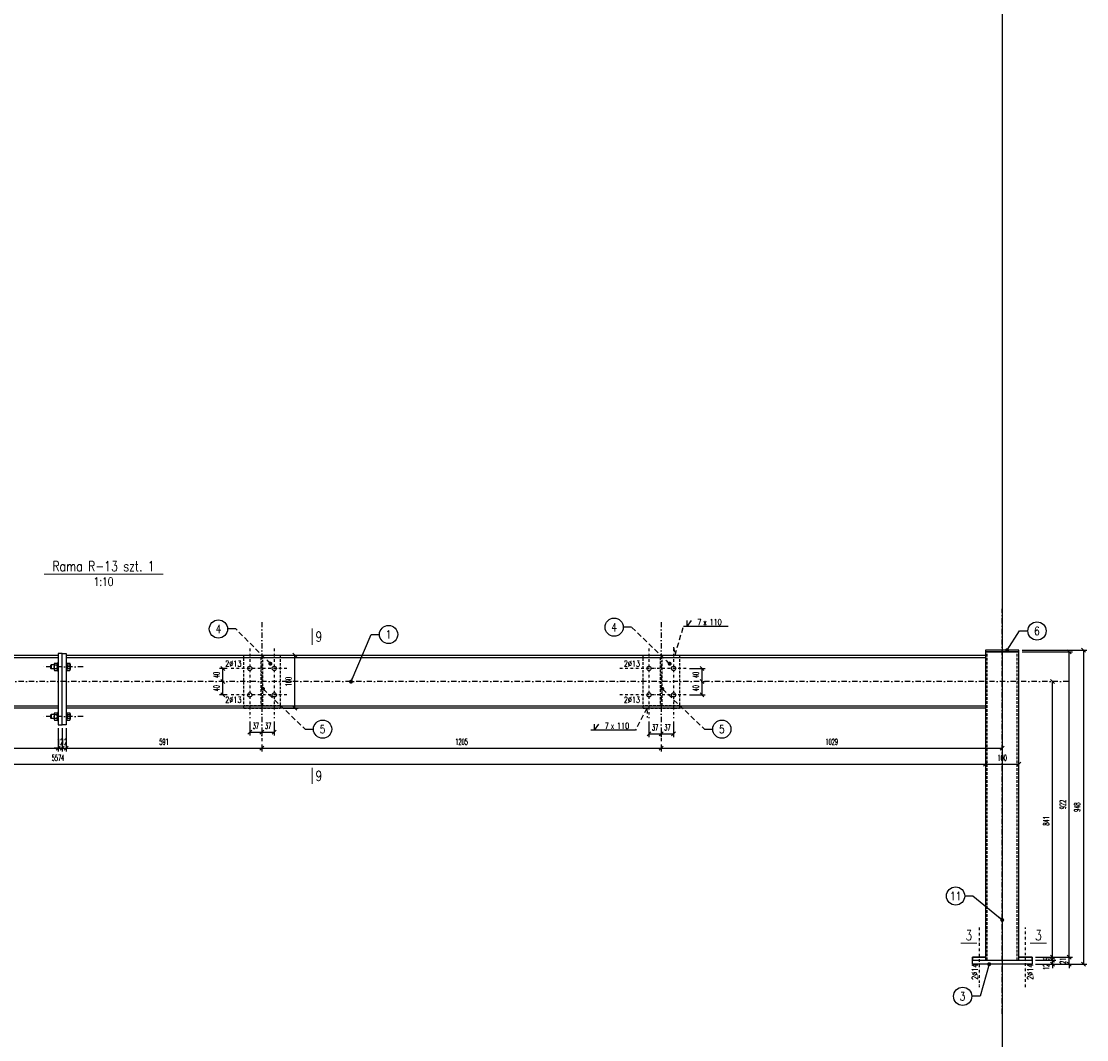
# Model space of a CAD drawing. Header units: millimetres. Extents: x -228255 to 14536, y -140109 to 119945.
# Tile 6 of 123: x -199357 to -196142, y 51202 to 54276. Entities that reach past the tile are written whole.
import ezdxf
from ezdxf.enums import TextEntityAlignment as Align

# ---------------------------------------------------------------- set-up
doc = ezdxf.new("R2010")
doc.units = ezdxf.units.MM
doc.header["$LTSCALE"] = 2.5
for name, pattern in [('DASHDOT', [25.4, 12.7, -6.35, 0, -6.35]), ('DASHDOT2', [12.7, 6.35, -3.175, 0, -3.175]), ('DASHED', [19.05, 12.7, -6.35]), ('DASHED2', [9.525, 6.35, -3.175])]:
    doc.linetypes.add(name, pattern=pattern)
for name, color, linetype in [('Gruba', 6, 'Continuous'), ('Laczniki', 30, 'Continuous'), ('Opisy_stal', 7, 'Continuous'), ('Osie', 134, 'DASHDOT'), ('Osie_laczniki', 157, 'DASHDOT2'), ('stal', 4, 'Continuous'), ('Stal_nw', 181, 'DASHED2'), ('Tekst', 31, 'Continuous'), ('Wymiary', 86, 'Continuous')]:
    doc.layers.add(name, color=color, linetype=linetype)
doc.styles.get("Standard").update_dxf_attribs({"font": 'romans.shx', "width": 0.65})
doc.styles.add('style1', font='romand.shx', dxfattribs={"width": 0.8})
doc.styles.add('style3', font='romans.shx', dxfattribs={"width": 0.5})
doc.dimstyles.new('Skala_10', dxfattribs={"dimtxt": 18, "dimasz": 12, "dimexe": 10, "dimexo": 10, "dimgap": 10, "dimtad": 1, "dimdec": 0, "dimdsep": 46, "dimtxsty": 'style3', "dimblk": 'OBLIQUE', "dimcen": 0, "dimdle": 1, "dimclrd": 256, "dimclre": 256, "dimclrt": 31, "dimadec": 1, "dimazin": 0, "dimtfac": 1, "dimtdec": 0, "dimtix": 1, "dimtmove": 2, "dimatfit": 0, "dimldrblk": 'DOT', "dimfxl": 1, "dimtolj": 1, "dimtzin": 0, "dimlwd": -1, "dimlwe": -1, "dimarcsym": 0})
doc.dimstyles.new('Skala_10$7', dxfattribs={"dimscale": 0, "dimtxt": 18, "dimasz": 12, "dimexe": 10, "dimexo": 15, "dimgap": 5, "dimtad": 1, "dimdec": 0, "dimrnd": 0.5, "dimzin": 9, "dimdsep": 46, "dimtxsty": 'Standard', "dimblk1": 'OBLIQUE', "dimblk2": 'OBLIQUE', "dimsah": 1, "dimcen": 10, "dimdle": 10, "dimclrt": 31, "dimadec": 0, "dimazin": 0, "dimtfac": 1, "dimtdec": 0, "dimtmove": 2, "dimatfit": 3, "dimldrblk": 'DOT', "dimfxl": 1, "dimtolj": 1, "dimtzin": 9, "dimarcsym": 0})

# ---------------------------------------------------------------- blocks, each defined once
blk = doc.blocks.new('_Oblique')
at = {"color": 0, "linetype": 'ByBlock', "lineweight": -2}
blk.add_line((-0.5, -0.5), (0.5, 0.5), dxfattribs=at)
blk = doc.blocks.new('*D698')
at = {"layer": 'Defpoints', "color": 0, "ltscale": 0.5, "transparency": 16777216}
for p in [(-196244.8, 52282.6), (-196244.8, 52282.6), (-196306.6, 51441.6)]:
    blk.add_point(p, dxfattribs=at)
at = {"layer": 'Wymiary', "ltscale": 0.5, "transparency": 16777216}
for p, q in [((-196244.8, 51440.6), (-196244.8, 52283.6)), ((-196296.6, 51441.6), (-196234.8, 51441.6))]:
    blk.add_line(p, q, dxfattribs=at)
at = {"layer": 'Wymiary', "ltscale": 0.5, "transparency": 16777216, "xscale": 12, "yscale": 12, "zscale": 12}
for p, rotation in [((-196244.8, 52282.6), 90), ((-196244.8, 51441.6), 270)]:
    blk.add_blockref('_Oblique', p, dxfattribs=dict(at, rotation=rotation))
at = {"layer": 'Wymiary', "color": 31, "ltscale": 0.5, "transparency": 16777216, "insert": (-196263.8, 51862.1), "char_height": 18, "attachment_point": 5, "rotation": 90, "style": 'style3'}
blk.add_mtext('\\A1;841', dxfattribs=at)
blk = doc.blocks.new('_Dot')
at = {"color": 0, "linetype": 'ByBlock', "lineweight": -2}
blk.add_line((-0.5, 0), (-1, 0), dxfattribs=at)
at = {"color": 0, "linetype": 'ByBlock', "const_width": 0.5}
blk.add_lwpolyline([(-0.25, 0, 1), (0.25, 0, 1)], format="xyb", close=True, dxfattribs=at)
blk = doc.blocks.new('*D699')
at = {"layer": 'Defpoints', "color": 0, "ltscale": 0.5, "transparency": 16777216}
for p in [(-196346.6, 52372.6), (-196194.5, 52372.6), (-196306.6, 51450.6)]:
    blk.add_point(p, dxfattribs=at)
at = {"layer": 'Wymiary', "ltscale": 0.5, "transparency": 16777216}
for p, q in [((-196336.6, 52372.6), (-196184.5, 52372.6)), ((-196194.5, 51449.6), (-196194.5, 52373.6)), ((-196296.6, 51450.6), (-196184.5, 51450.6))]:
    blk.add_line(p, q, dxfattribs=at)
at = {"layer": 'Wymiary', "ltscale": 0.5, "transparency": 16777216, "xscale": 12, "yscale": 12, "zscale": 12}
for p, rotation in [((-196194.5, 52372.6), 90), ((-196194.5, 51450.6), 270)]:
    blk.add_blockref('_Oblique', p, dxfattribs=dict(at, rotation=rotation))
at = {"layer": 'Wymiary', "color": 31, "ltscale": 0.5, "transparency": 16777216, "insert": (-196213.5, 51911.6), "char_height": 18, "attachment_point": 5, "rotation": 90, "style": 'style3'}
blk.add_mtext('\\A1;922', dxfattribs=at)
blk = doc.blocks.new('*D700')
at = {"layer": 'Defpoints', "color": 0, "ltscale": 0.5, "transparency": 16777216}
for p in [(-196346.6, 52377.6), (-196306.6, 51429.6), (-196151.7, 51429.6)]:
    blk.add_point(p, dxfattribs=at)
at = {"layer": 'Wymiary', "ltscale": 0.5, "transparency": 16777216}
for p, q in [((-196336.6, 52377.6), (-196141.7, 52377.6)), ((-196151.7, 52378.6), (-196151.7, 51428.6)), ((-196296.6, 51429.6), (-196141.7, 51429.6))]:
    blk.add_line(p, q, dxfattribs=at)
at = {"layer": 'Wymiary', "ltscale": 0.5, "transparency": 16777216, "xscale": 12, "yscale": 12, "zscale": 12}
for p, rotation in [((-196151.7, 52377.6), 90), ((-196151.7, 51429.6), 270)]:
    blk.add_blockref('_Oblique', p, dxfattribs=dict(at, rotation=rotation))
at = {"layer": 'Wymiary', "color": 31, "ltscale": 0.5, "transparency": 16777216, "insert": (-196170.7, 51903.6), "char_height": 18, "attachment_point": 5, "rotation": 90, "style": 'style3'}
blk.add_mtext('\\A1;948', dxfattribs=at)
blk = doc.blocks.new('*D701')
at = {"layer": 'Defpoints', "color": 0, "ltscale": 0.5, "transparency": 16777216}
for p in [(-199245.6, 52152.6), (-202070.6, 52113.3), (-199245.6, 52082.1)]:
    blk.add_point(p, dxfattribs=at)
at = {"layer": 'Wymiary', "ltscale": 0.5, "transparency": 16777216}
for p, q in [((-199245.6, 52142.6), (-199245.6, 52072.1)), ((-202070.6, 52103.3), (-202070.6, 52072.1)), ((-202071.6, 52082.1), (-199244.6, 52082.1))]:
    blk.add_line(p, q, dxfattribs=at)
at = {"layer": 'Wymiary', "ltscale": 0.5, "transparency": 16777216, "xscale": 12, "yscale": 12, "zscale": 12, "rotation": 180}
blk.add_blockref('_Oblique', (-202070.6, 52082.1), dxfattribs=at)
at = {"layer": 'Wymiary', "ltscale": 0.5, "transparency": 16777216, "xscale": 12, "yscale": 12, "zscale": 12}
blk.add_blockref('_Oblique', (-199245.6, 52082.1), dxfattribs=at)
at = {"layer": 'Wymiary', "color": 31, "ltscale": 0.5, "transparency": 16777216, "insert": (-200658.1, 52101.1), "char_height": 18, "attachment_point": 5, "style": 'style3'}
blk.add_mtext('\\A1;2825', dxfattribs=at)
blk = doc.blocks.new('*D702')
at = {"layer": 'Defpoints', "color": 0, "ltscale": 0.5, "transparency": 16777216}
for p in [(-198630.6, 52102.6), (-197425.6, 52102.6), (-197425.6, 52082.1)]:
    blk.add_point(p, dxfattribs=at)
at = {"layer": 'Wymiary', "ltscale": 0.5, "transparency": 16777216}
for p, q in [((-198630.6, 52092.6), (-198630.6, 52072.1)), ((-197425.6, 52092.6), (-197425.6, 52072.1)), ((-198631.6, 52082.1), (-197424.6, 52082.1))]:
    blk.add_line(p, q, dxfattribs=at)
at = {"layer": 'Wymiary', "ltscale": 0.5, "transparency": 16777216, "xscale": 12, "yscale": 12, "zscale": 12, "rotation": 180}
blk.add_blockref('_Oblique', (-198630.6, 52082.1), dxfattribs=at)
at = {"layer": 'Wymiary', "ltscale": 0.5, "transparency": 16777216, "xscale": 12, "yscale": 12, "zscale": 12}
blk.add_blockref('_Oblique', (-197425.6, 52082.1), dxfattribs=at)
at = {"layer": 'Wymiary', "color": 31, "ltscale": 0.5, "transparency": 16777216, "insert": (-198028.1, 52101.1), "char_height": 18, "attachment_point": 5, "style": 'style3'}
blk.add_mtext('\\A1;1205', dxfattribs=at)
blk = doc.blocks.new('*D703')
at = {"layer": 'Defpoints', "color": 0, "ltscale": 0.5, "transparency": 16777216}
for p in [(-197425.6, 52102.6), (-196396.6, 52102.6), (-196396.6, 52082.1)]:
    blk.add_point(p, dxfattribs=at)
at = {"layer": 'Wymiary', "ltscale": 0.5, "transparency": 16777216}
for p, q in [((-197425.6, 52092.6), (-197425.6, 52072.1)), ((-196396.6, 52092.6), (-196396.6, 52072.1)), ((-197426.6, 52082.1), (-196395.6, 52082.1))]:
    blk.add_line(p, q, dxfattribs=at)
at = {"layer": 'Wymiary', "ltscale": 0.5, "transparency": 16777216, "xscale": 12, "yscale": 12, "zscale": 12, "rotation": 180}
blk.add_blockref('_Oblique', (-197425.6, 52082.1), dxfattribs=at)
at = {"layer": 'Wymiary', "ltscale": 0.5, "transparency": 16777216, "xscale": 12, "yscale": 12, "zscale": 12}
blk.add_blockref('_Oblique', (-196396.6, 52082.1), dxfattribs=at)
at = {"layer": 'Wymiary', "color": 31, "ltscale": 0.5, "transparency": 16777216, "insert": (-196911.1, 52101.1), "char_height": 18, "attachment_point": 5, "style": 'style3'}
blk.add_mtext('\\A1;1029', dxfattribs=at)
blk = doc.blocks.new('*D705')
at = {"layer": 'Defpoints', "color": 0, "ltscale": 0.5, "transparency": 16777216}
for p in [(-202020.6, 52048.9), (-196446.6, 52033.5), (-196446.6, 52033.5)]:
    blk.add_point(p, dxfattribs=at)
at = {"layer": 'Wymiary', "ltscale": 0.5, "transparency": 16777216}
for p, q in [((-202021.6, 52033.5), (-196445.6, 52033.5)), ((-202020.6, 52038.9), (-202020.6, 52023.5))]:
    blk.add_line(p, q, dxfattribs=at)
at = {"layer": 'Wymiary', "ltscale": 0.5, "transparency": 16777216, "xscale": 12, "yscale": 12, "zscale": 12, "rotation": 180}
blk.add_blockref('_Oblique', (-202020.6, 52033.5), dxfattribs=at)
at = {"layer": 'Wymiary', "ltscale": 0.5, "transparency": 16777216, "xscale": 12, "yscale": 12, "zscale": 12}
blk.add_blockref('_Oblique', (-196446.6, 52033.5), dxfattribs=at)
at = {"layer": 'Wymiary', "color": 31, "ltscale": 0.5, "transparency": 16777216, "insert": (-199246.1, 52052.5), "char_height": 18, "attachment_point": 5, "style": 'style3'}
blk.add_mtext('\\A1;5574', dxfattribs=at)
blk = doc.blocks.new('*D706')
at = {"layer": 'Defpoints', "color": 0, "ltscale": 0.5, "transparency": 16777216}
for p in [(-196446.6, 52033.5), (-196346.6, 52033.5), (-196346.6, 52033.5)]:
    blk.add_point(p, dxfattribs=at)
at = {"layer": 'Wymiary', "ltscale": 0.5, "transparency": 16777216}
blk.add_line((-196447.6, 52033.5), (-196345.6, 52033.5), dxfattribs=at)
at = {"layer": 'Wymiary', "ltscale": 0.5, "transparency": 16777216, "xscale": 12, "yscale": 12, "zscale": 12, "rotation": 180}
blk.add_blockref('_Oblique', (-196446.6, 52033.5), dxfattribs=at)
at = {"layer": 'Wymiary', "ltscale": 0.5, "transparency": 16777216, "xscale": 12, "yscale": 12, "zscale": 12}
blk.add_blockref('_Oblique', (-196346.6, 52033.5), dxfattribs=at)
at = {"layer": 'Wymiary', "color": 31, "ltscale": 0.5, "transparency": 16777216, "insert": (-196396.6, 52052.5), "char_height": 18, "attachment_point": 5, "style": 'style3'}
blk.add_mtext('\\A1;100', dxfattribs=at)
blk = doc.blocks.new('*D707')
at = {"layer": 'Defpoints', "color": 0, "ltscale": 0.5, "transparency": 16777216}
for p in [(-198667.6, 52172.6), (-198630.6, 52144.2), (-198630.6, 52130.2)]:
    blk.add_point(p, dxfattribs=at)
at = {"layer": 'Wymiary', "ltscale": 0.5, "transparency": 16777216}
for p, q in [((-198667.6, 52162.6), (-198667.6, 52120.2)), ((-198668.6, 52130.2), (-198629.6, 52130.2)), ((-198630.6, 52134.2), (-198630.6, 52120.2))]:
    blk.add_line(p, q, dxfattribs=at)
at = {"layer": 'Wymiary', "ltscale": 0.5, "transparency": 16777216, "xscale": 12, "yscale": 12, "zscale": 12, "rotation": 180}
blk.add_blockref('_Oblique', (-198667.6, 52130.2), dxfattribs=at)
at = {"layer": 'Wymiary', "ltscale": 0.5, "transparency": 16777216, "xscale": 12, "yscale": 12, "zscale": 12}
blk.add_blockref('_Oblique', (-198630.6, 52130.2), dxfattribs=at)
at = {"layer": 'Wymiary', "color": 31, "ltscale": 0.5, "transparency": 16777216, "insert": (-198649.1, 52149.2), "char_height": 18, "attachment_point": 5, "style": 'style3'}
blk.add_mtext('\\A1;37', dxfattribs=at)
blk = doc.blocks.new('*D708')
at = {"layer": 'Defpoints', "color": 0, "ltscale": 0.5, "transparency": 16777216}
for p in [(-198593.6, 52172.6), (-198630.6, 52144.2), (-198593.6, 52130.2)]:
    blk.add_point(p, dxfattribs=at)
at = {"layer": 'Wymiary', "ltscale": 0.5, "transparency": 16777216}
for p, q in [((-198593.6, 52162.6), (-198593.6, 52120.2)), ((-198631.6, 52130.2), (-198592.6, 52130.2)), ((-198630.6, 52134.2), (-198630.6, 52120.2))]:
    blk.add_line(p, q, dxfattribs=at)
at = {"layer": 'Wymiary', "ltscale": 0.5, "transparency": 16777216, "xscale": 12, "yscale": 12, "zscale": 12, "rotation": 180}
blk.add_blockref('_Oblique', (-198630.6, 52130.2), dxfattribs=at)
at = {"layer": 'Wymiary', "ltscale": 0.5, "transparency": 16777216, "xscale": 12, "yscale": 12, "zscale": 12}
blk.add_blockref('_Oblique', (-198593.6, 52130.2), dxfattribs=at)
at = {"layer": 'Wymiary', "color": 31, "ltscale": 0.5, "transparency": 16777216, "insert": (-198612.1, 52149.2), "char_height": 18, "attachment_point": 5, "style": 'style3'}
blk.add_mtext('\\A1;37', dxfattribs=at)
blk = doc.blocks.new('*D709')
at = {"layer": 'Defpoints', "color": 0, "ltscale": 0.5, "transparency": 16777216}
for p in [(-197462.6, 52172.6), (-197425.6, 52141.4), (-197425.6, 52125.2)]:
    blk.add_point(p, dxfattribs=at)
at = {"layer": 'Wymiary', "ltscale": 0.5, "transparency": 16777216}
for p, q in [((-197462.6, 52162.6), (-197462.6, 52115.2)), ((-197463.6, 52125.2), (-197424.6, 52125.2)), ((-197425.6, 52131.4), (-197425.6, 52115.2))]:
    blk.add_line(p, q, dxfattribs=at)
at = {"layer": 'Wymiary', "ltscale": 0.5, "transparency": 16777216, "xscale": 12, "yscale": 12, "zscale": 12, "rotation": 180}
blk.add_blockref('_Oblique', (-197462.6, 52125.2), dxfattribs=at)
at = {"layer": 'Wymiary', "ltscale": 0.5, "transparency": 16777216, "xscale": 12, "yscale": 12, "zscale": 12}
blk.add_blockref('_Oblique', (-197425.6, 52125.2), dxfattribs=at)
at = {"layer": 'Wymiary', "color": 31, "ltscale": 0.5, "transparency": 16777216, "insert": (-197444.1, 52144.2), "char_height": 18, "attachment_point": 5, "style": 'style3'}
blk.add_mtext('\\A1;37', dxfattribs=at)
blk = doc.blocks.new('*D710')
at = {"layer": 'Defpoints', "color": 0, "ltscale": 0.5, "transparency": 16777216}
for p in [(-197388.6, 52172.6), (-197425.6, 52141.4), (-197388.6, 52125.2)]:
    blk.add_point(p, dxfattribs=at)
at = {"layer": 'Wymiary', "ltscale": 0.5, "transparency": 16777216}
for p, q in [((-197388.6, 52162.6), (-197388.6, 52115.2)), ((-197426.6, 52125.2), (-197387.6, 52125.2)), ((-197425.6, 52131.4), (-197425.6, 52115.2))]:
    blk.add_line(p, q, dxfattribs=at)
at = {"layer": 'Wymiary', "ltscale": 0.5, "transparency": 16777216, "xscale": 12, "yscale": 12, "zscale": 12, "rotation": 180}
blk.add_blockref('_Oblique', (-197425.6, 52125.2), dxfattribs=at)
at = {"layer": 'Wymiary', "ltscale": 0.5, "transparency": 16777216, "xscale": 12, "yscale": 12, "zscale": 12}
blk.add_blockref('_Oblique', (-197388.6, 52125.2), dxfattribs=at)
at = {"layer": 'Wymiary', "color": 31, "ltscale": 0.5, "transparency": 16777216, "insert": (-197407.1, 52144.2), "char_height": 18, "attachment_point": 5, "style": 'style3'}
blk.add_mtext('\\A1;37', dxfattribs=at)
blk = doc.blocks.new('*D711')
at = {"layer": 'Defpoints', "color": 0, "ltscale": 0.5, "transparency": 16777216}
for p in [(-198748.9, 52282.6), (-198748.9, 52282.6), (-198725.6, 52242.6)]:
    blk.add_point(p, dxfattribs=at)
at = {"layer": 'Wymiary', "ltscale": 0.5, "transparency": 16777216}
for p, q in [((-198748.9, 52241.6), (-198748.9, 52283.6)), ((-198735.6, 52242.6), (-198758.9, 52242.6))]:
    blk.add_line(p, q, dxfattribs=at)
at = {"layer": 'Wymiary', "ltscale": 0.5, "transparency": 16777216, "xscale": 12, "yscale": 12, "zscale": 12}
for p, rotation in [((-198748.9, 52282.6), 90), ((-198748.9, 52242.6), 270)]:
    blk.add_blockref('_Oblique', p, dxfattribs=dict(at, rotation=rotation))
at = {"layer": 'Wymiary', "color": 31, "ltscale": 0.5, "transparency": 16777216, "insert": (-198767.9, 52262.6), "char_height": 18, "attachment_point": 5, "rotation": 90, "style": 'style3'}
blk.add_mtext('\\A1;40', dxfattribs=at)
blk = doc.blocks.new('*D712')
at = {"layer": 'Defpoints', "color": 0, "ltscale": 0.5, "transparency": 16777216}
for p in [(-198748.9, 52322.6), (-198725.6, 52322.6), (-198748.9, 52282.6)]:
    blk.add_point(p, dxfattribs=at)
at = {"layer": 'Wymiary', "ltscale": 0.5, "transparency": 16777216}
for p, q in [((-198735.6, 52322.6), (-198758.9, 52322.6)), ((-198748.9, 52281.6), (-198748.9, 52323.6))]:
    blk.add_line(p, q, dxfattribs=at)
at = {"layer": 'Wymiary', "ltscale": 0.5, "transparency": 16777216, "xscale": 12, "yscale": 12, "zscale": 12}
for p, rotation in [((-198748.9, 52322.6), 90), ((-198748.9, 52282.6), 270)]:
    blk.add_blockref('_Oblique', p, dxfattribs=dict(at, rotation=rotation))
at = {"layer": 'Wymiary', "color": 31, "ltscale": 0.5, "transparency": 16777216, "insert": (-198767.9, 52302.6), "char_height": 18, "attachment_point": 5, "rotation": 90, "style": 'style3'}
blk.add_mtext('\\A1;40', dxfattribs=at)
blk = doc.blocks.new('*D713')
at = {"layer": 'Defpoints', "color": 0, "ltscale": 0.5, "transparency": 16777216}
for p in [(-197309.3, 52282.6), (-197302.6, 52282.6), (-197350.6, 52242.6)]:
    blk.add_point(p, dxfattribs=at)
at = {"layer": 'Wymiary', "ltscale": 0.5, "transparency": 16777216}
for p, q in [((-197302.6, 52241.6), (-197302.6, 52283.6)), ((-197299.3, 52282.6), (-197292.6, 52282.6)), ((-197340.6, 52242.6), (-197292.6, 52242.6))]:
    blk.add_line(p, q, dxfattribs=at)
at = {"layer": 'Wymiary', "ltscale": 0.5, "transparency": 16777216, "xscale": 12, "yscale": 12, "zscale": 12}
for p, rotation in [((-197302.6, 52282.6), 90), ((-197302.6, 52242.6), 270)]:
    blk.add_blockref('_Oblique', p, dxfattribs=dict(at, rotation=rotation))
at = {"layer": 'Wymiary', "color": 31, "ltscale": 0.5, "transparency": 16777216, "insert": (-197321.6, 52262.6), "char_height": 18, "attachment_point": 5, "rotation": 90, "style": 'style3'}
blk.add_mtext('\\A1;40', dxfattribs=at)
blk = doc.blocks.new('*D714')
at = {"layer": 'Defpoints', "color": 0, "ltscale": 0.5, "transparency": 16777216}
for p in [(-197350.6, 52322.6), (-197302.6, 52322.6), (-197309.3, 52282.6)]:
    blk.add_point(p, dxfattribs=at)
at = {"layer": 'Wymiary', "ltscale": 0.5, "transparency": 16777216}
for p, q in [((-197340.6, 52322.6), (-197292.6, 52322.6)), ((-197302.6, 52281.6), (-197302.6, 52323.6)), ((-197299.3, 52282.6), (-197292.6, 52282.6))]:
    blk.add_line(p, q, dxfattribs=at)
at = {"layer": 'Wymiary', "ltscale": 0.5, "transparency": 16777216, "xscale": 12, "yscale": 12, "zscale": 12}
for p, rotation in [((-197302.6, 52322.6), 90), ((-197302.6, 52282.6), 270)]:
    blk.add_blockref('_Oblique', p, dxfattribs=dict(at, rotation=rotation))
at = {"layer": 'Wymiary', "color": 31, "ltscale": 0.5, "transparency": 16777216, "insert": (-197321.6, 52302.6), "char_height": 18, "attachment_point": 5, "rotation": 90, "style": 'style3'}
blk.add_mtext('\\A1;40', dxfattribs=at)
blk = doc.blocks.new('Elem_lewy')
at = {"color": 7}
blk.add_line((0, 0), (-25, 0), dxfattribs=at)
blk.add_circle((-52.5, 0), 27.5, dxfattribs=at)
at = {"color": 31, "width": 0.8}
blk.add_attdef('22', text='', height=25, dxfattribs=at).set_placement((-52.5, 0), align=Align.MIDDLE)
blk = doc.blocks.new('*D715')
at = {"layer": 'Defpoints', "color": 0, "ltscale": 0.5, "transparency": 16777216}
for p in [(-198575.6, 52362.6), (-198531.6, 52362.6), (-198575.6, 52202.6)]:
    blk.add_point(p, dxfattribs=at)
at = {"layer": 'Wymiary', "ltscale": 0.5, "transparency": 16777216}
for p, q in [((-198565.6, 52362.6), (-198521.6, 52362.6)), ((-198531.6, 52201.6), (-198531.6, 52363.6)), ((-198565.6, 52202.6), (-198521.6, 52202.6))]:
    blk.add_line(p, q, dxfattribs=at)
at = {"layer": 'Wymiary', "ltscale": 0.5, "transparency": 16777216, "xscale": 12, "yscale": 12, "zscale": 12}
for p, rotation in [((-198531.6, 52362.6), 90), ((-198531.6, 52202.6), 270)]:
    blk.add_blockref('_Oblique', p, dxfattribs=dict(at, rotation=rotation))
at = {"layer": 'Wymiary', "color": 31, "ltscale": 0.5, "transparency": 16777216, "insert": (-198550.6, 52282.6), "char_height": 18, "attachment_point": 5, "rotation": 90, "style": 'style3'}
blk.add_mtext('\\A1;160', dxfattribs=at)
blk = doc.blocks.new('Elem_prawy')
at = {"color": 7}
blk.add_line((0, 0), (25, 0), dxfattribs=at)
blk.add_circle((52.5, 0), 27.5, dxfattribs=at)
at = {"color": 31, "width": 0.8}
blk.add_attdef('22', text='', height=25, dxfattribs=at).set_placement((52.5, 0), align=Align.MIDDLE)
blk = doc.blocks.new('pol_V_lewa')
at = {"color": 7}
for p, q in [((0, 0), (-135, 0)), ((-124, 0), (-110.5, 18)), ((-124, 0), (-124, 18))]:
    blk.add_line(p, q, dxfattribs=at)
at = {"color": 31, "width": 0.8}
blk.add_text('x', height=18, dxfattribs=at).set_placement((-74.9, 4.5))
blk.add_attdef('22', text='', height=18, dxfattribs=at).set_placement((-80.5, 4.5), align=Align.RIGHT)
blk.add_attdef('9999', (-56.2, 4.5), '', height=18, dxfattribs=at)
blk = doc.blocks.new('pol_V_prawa')
at = {"color": 7}
for p, q in [((135, 0), (0, 0)), ((11, 0), (24.5, 18)), ((11, 0), (11, 18))]:
    blk.add_line(p, q, dxfattribs=at)
at = {"color": 31, "width": 0.8}
blk.add_text('x', height=18, dxfattribs=at).set_placement((60.1, 4.5))
blk.add_attdef('22', text='', height=18, dxfattribs=at).set_placement((54.5, 4.5), align=Align.RIGHT)
blk.add_attdef('9999', (78.8, 4.5), '', height=18, dxfattribs=at)
blk = doc.blocks.new('*D742')
at = {"layer": 'Defpoints', "color": 0, "ltscale": 0.5, "transparency": 16777216}
for p in [(-196306.6, 51441.6), (-196306.6, 51429.6), (-196244.8, 51441.6)]:
    blk.add_point(p, dxfattribs=at)
at = {"layer": 'Wymiary', "ltscale": 0.5, "transparency": 16777216}
for p, q in [((-196244.8, 51441.6), (-196244.8, 51453.6)), ((-196296.6, 51441.6), (-196234.8, 51441.6)), ((-196296.6, 51429.6), (-196234.8, 51429.6)), ((-196244.8, 51429.6), (-196244.8, 51441.6)), ((-196244.8, 51429.6), (-196244.8, 51417.6))]:
    blk.add_line(p, q, dxfattribs=at)
at = {"layer": 'Wymiary', "ltscale": 0.5, "transparency": 16777216, "xscale": 12, "yscale": 12, "zscale": 12}
for p, rotation in [((-196244.8, 51441.6), 270), ((-196244.8, 51429.6), 90)]:
    blk.add_blockref('_Oblique', p, dxfattribs=dict(at, rotation=rotation))
at = {"layer": 'Wymiary', "color": 31, "ltscale": 0.5, "transparency": 16777216, "insert": (-196263.8, 51421.8), "char_height": 18, "attachment_point": 5, "rotation": 90, "style": 'style3'}
blk.add_mtext('\\A1;12', dxfattribs=at)
blk = doc.blocks.new('*D743')
at = {"layer": 'Defpoints', "color": 0, "ltscale": 0.5, "transparency": 16777216}
for p in [(-196306.6, 51450.6), (-196194.5, 51450.6), (-196306.6, 51429.6)]:
    blk.add_point(p, dxfattribs=at)
at = {"layer": 'Wymiary', "ltscale": 0.5, "transparency": 16777216}
for p, q in [((-196296.6, 51450.6), (-196184.5, 51450.6)), ((-196194.5, 51450.6), (-196194.5, 51462.6)), ((-196194.5, 51429.6), (-196194.5, 51450.6)), ((-196296.6, 51429.6), (-196184.5, 51429.6)), ((-196194.5, 51429.6), (-196194.5, 51417.6))]:
    blk.add_line(p, q, dxfattribs=at)
at = {"layer": 'Wymiary', "ltscale": 0.5, "transparency": 16777216, "xscale": 12, "yscale": 12, "zscale": 12}
for p, rotation in [((-196194.5, 51450.6), 270), ((-196194.5, 51429.6), 90)]:
    blk.add_blockref('_Oblique', p, dxfattribs=dict(at, rotation=rotation))
at = {"layer": 'Wymiary', "color": 31, "ltscale": 0.5, "transparency": 16777216, "insert": (-196213.5, 51440.1), "char_height": 18, "attachment_point": 5, "rotation": 90, "style": 'style3'}
blk.add_mtext('\\A1;21', dxfattribs=at)
blk = doc.blocks.new('*D744')
at = {"layer": 'Defpoints', "color": 0, "ltscale": 0.5, "transparency": 16777216}
for p in [(-196306.6, 51450.6), (-196244.8, 51450.6), (-196306.6, 51441.6)]:
    blk.add_point(p, dxfattribs=at)
at = {"layer": 'Wymiary', "ltscale": 0.5, "transparency": 16777216}
for p, q in [((-196296.6, 51450.6), (-196234.8, 51450.6)), ((-196244.8, 51450.6), (-196244.8, 51462.6)), ((-196244.8, 51441.6), (-196244.8, 51450.6)), ((-196296.6, 51441.6), (-196234.8, 51441.6)), ((-196244.8, 51441.6), (-196244.8, 51429.6))]:
    blk.add_line(p, q, dxfattribs=at)
at = {"layer": 'Wymiary', "ltscale": 0.5, "transparency": 16777216, "xscale": 12, "yscale": 12, "zscale": 12}
for p, rotation in [((-196244.8, 51450.6), 270), ((-196244.8, 51441.6), 90)]:
    blk.add_blockref('_Oblique', p, dxfattribs=dict(at, rotation=rotation))
at = {"layer": 'Wymiary', "color": 31, "ltscale": 0.5, "transparency": 16777216, "insert": (-196263.8, 51446.1), "char_height": 18, "attachment_point": 5, "rotation": 90, "style": 'style3'}
blk.add_mtext('\\A1;9', dxfattribs=at)
blk = doc.blocks.new('nakretkaM12')
at = {"ltscale": 0.2}
for p, q in [((-10, 8.2), (-10, 5.5)), ((-10, 5.5), (-10, -5.5)), ((-9, 11), (-1, 11)), ((-9, 5.5), (-1, 5.5)), ((0, 8.2), (0, 5.5)), ((0, 5.5), (0, -5.5)), ((-10, -5.5), (-10, -8.2)), ((-9, -5.5), (-1, -5.5)), ((-9, -11), (-1, -11)), ((0, -5.5), (0, -8.2))]:
    blk.add_line(p, q, dxfattribs=at)
for centre, radius, start, end in [((-5.7, 8.2), 4.26, 139.932, 220.068), ((5.5, 0), 15.5, 159.3345, 200.6655), ((-4.3, 8.2), 4.26, 319.932, 40.068), ((-15.5, 0), 15.5, 339.3345, 20.6655), ((-5.7, -8.2), 4.26, 139.932, 220.068), ((-4.3, -8.2), 4.26, 319.932, 40.068)]:
    blk.add_arc(centre, radius, start, end, dxfattribs=at)
blk = doc.blocks.new('*D649')
at = {"layer": 'Defpoints', "color": 0, "ltscale": 0.5, "transparency": 16777216}
for p in [(-199245.6, 52152.6), (-199233.6, 52152.6), (-199233.6, 52082.1)]:
    blk.add_point(p, dxfattribs=at)
at = {"layer": 'Wymiary', "ltscale": 0.5, "transparency": 16777216}
for p, q in [((-199245.6, 52142.6), (-199245.6, 52072.1)), ((-199233.6, 52142.6), (-199233.6, 52072.1)), ((-199245.6, 52082.1), (-199257.6, 52082.1)), ((-199245.6, 52082.1), (-199233.6, 52082.1)), ((-199233.6, 52082.1), (-199221.6, 52082.1))]:
    blk.add_line(p, q, dxfattribs=at)
at = {"layer": 'Wymiary', "ltscale": 0.5, "transparency": 16777216, "xscale": 12, "yscale": 12, "zscale": 12}
blk.add_blockref('_Oblique', (-199245.6, 52082.1), dxfattribs=at)
at = {"layer": 'Wymiary', "ltscale": 0.5, "transparency": 16777216, "xscale": 12, "yscale": 12, "zscale": 12, "rotation": 180}
blk.add_blockref('_Oblique', (-199233.6, 52082.1), dxfattribs=at)
at = {"layer": 'Wymiary', "color": 31, "ltscale": 0.5, "transparency": 16777216, "insert": (-199239.6, 52101.1), "char_height": 18, "attachment_point": 5, "style": 'style3'}
blk.add_mtext('\\A1;12', dxfattribs=at)
blk = doc.blocks.new('*D650')
at = {"layer": 'Defpoints', "color": 0, "ltscale": 0.5, "transparency": 16777216}
for p in [(-199233.6, 52152.6), (-199221.6, 52152.6), (-199221.6, 52082.1)]:
    blk.add_point(p, dxfattribs=at)
at = {"layer": 'Wymiary', "ltscale": 0.5, "transparency": 16777216}
for p, q in [((-199233.6, 52142.6), (-199233.6, 52072.1)), ((-199221.6, 52142.6), (-199221.6, 52072.1)), ((-199233.6, 52082.1), (-199245.6, 52082.1)), ((-199233.6, 52082.1), (-199221.6, 52082.1)), ((-199221.6, 52082.1), (-199209.6, 52082.1))]:
    blk.add_line(p, q, dxfattribs=at)
at = {"layer": 'Wymiary', "ltscale": 0.5, "transparency": 16777216, "xscale": 12, "yscale": 12, "zscale": 12}
blk.add_blockref('_Oblique', (-199233.6, 52082.1), dxfattribs=at)
at = {"layer": 'Wymiary', "ltscale": 0.5, "transparency": 16777216, "xscale": 12, "yscale": 12, "zscale": 12, "rotation": 180}
blk.add_blockref('_Oblique', (-199221.6, 52082.1), dxfattribs=at)
at = {"layer": 'Wymiary', "color": 31, "ltscale": 0.5, "transparency": 16777216, "insert": (-199227.6, 52101.1), "char_height": 18, "attachment_point": 5, "style": 'style3'}
blk.add_mtext('\\A1;12', dxfattribs=at)
blk = doc.blocks.new('*D651')
at = {"layer": 'Defpoints', "color": 0, "ltscale": 0.5, "transparency": 16777216}
for p in [(-199221.6, 52152.6), (-198630.6, 52102.6), (-198630.6, 52082.1)]:
    blk.add_point(p, dxfattribs=at)
at = {"layer": 'Wymiary', "ltscale": 0.5, "transparency": 16777216}
for p, q in [((-199221.6, 52142.6), (-199221.6, 52072.1)), ((-198630.6, 52092.6), (-198630.6, 52072.1)), ((-199222.6, 52082.1), (-198629.6, 52082.1))]:
    blk.add_line(p, q, dxfattribs=at)
at = {"layer": 'Wymiary', "ltscale": 0.5, "transparency": 16777216, "xscale": 12, "yscale": 12, "zscale": 12, "rotation": 180}
blk.add_blockref('_Oblique', (-199221.6, 52082.1), dxfattribs=at)
at = {"layer": 'Wymiary', "ltscale": 0.5, "transparency": 16777216, "xscale": 12, "yscale": 12, "zscale": 12}
blk.add_blockref('_Oblique', (-198630.6, 52082.1), dxfattribs=at)
at = {"layer": 'Wymiary', "color": 31, "ltscale": 0.5, "transparency": 16777216, "insert": (-198926.1, 52101.1), "char_height": 18, "attachment_point": 5, "style": 'style3'}
blk.add_mtext('\\A1;591', dxfattribs=at)

msp = doc.modelspace()

# ---------------------------------------------------------------- linework, layer by layer
at = {"layer": 'Gruba', "const_width": 3}
for points in [[(-199288.75, 52606.99), (-198928.75, 52606.99)], [(-198479.06, 52443.5), (-198479.06, 52393.5)], [(-198479.06, 52023.12), (-198479.06, 51973.12)], [(-196522.46, 51493.01), (-196472.46, 51493.01)], [(-196312.47, 51493.01), (-196262.47, 51493.01)]]:
    msp.add_lwpolyline(points, dxfattribs=at)
at = {"layer": 'Laczniki', "ltscale": 0.5}
for p, q in [((-199268.11, 52332.57), (-199267.11, 52333.57)), ((-199268.11, 52322.57), (-199268.11, 52332.57)), ((-199268.11, 52322.57), (-199267.11, 52321.57)), ((-199258.11, 52333.57), (-199267.11, 52333.57)), ((-199267.11, 52333.57), (-199267.11, 52321.57)), ((-199258.11, 52321.57), (-199267.11, 52321.57)), ((-199268.11, 52182.57), (-199267.11, 52183.57)), ((-199258.11, 52183.57), (-199267.11, 52183.57)), ((-199267.11, 52183.57), (-199267.11, 52171.57)), ((-199268.11, 52172.57), (-199268.11, 52182.57)), ((-199268.11, 52172.57), (-199267.11, 52171.57)), ((-199258.11, 52171.57), (-199267.11, 52171.57))]:
    msp.add_line(p, q, dxfattribs=at)
for points in [[(-199248.11, 52315.57), (-199245.61, 52315.57), (-199245.61, 52339.57), (-199248.11, 52339.57)], [(-199221.61, 52315.57), (-199219.11, 52315.57), (-199219.11, 52339.57), (-199221.61, 52339.57)], [(-199248.11, 52165.57), (-199245.61, 52165.57), (-199245.61, 52189.57), (-199248.11, 52189.57)], [(-199221.61, 52165.57), (-199219.11, 52165.57), (-199219.11, 52189.57), (-199221.61, 52189.57)]]:
    msp.add_lwpolyline(points, close=True, dxfattribs=at)
at = {"layer": 'Opisy_stal', "linetype": 'DASHED', "ltscale": 0.5}
for p, q in [((-197383.73, 52362.57), (-197358.83, 52448.92)), ((-197388.4, 52386.91), (-197383.73, 52362.57)), ((-197469.2, 52202.57), (-197503.05, 52135.88)), ((-197469.2, 52202.57), (-197467.64, 52174.79))]:
    msp.add_line(p, q, dxfattribs=at)
at = {"layer": 'Osie', "ltscale": 0.5}
for p, q in [((-196396.61, 51279.61), (-196396.61, 52502.57)), ((-198630.61, 52462.57), (-198630.61, 52102.57)), ((-197425.61, 52462.57), (-197425.61, 52102.57)), ((-199170.61, 52327.57), (-199295.61, 52327.57)), ((-196196.61, 52282.57), (-202270.61, 52282.57)), ((-199170.61, 52177.57), (-199295.61, 52177.57))]:
    msp.add_line(p, q, dxfattribs=at)
at = {"layer": 'Osie_laczniki', "ltscale": 0.5}
for p, q in [((-198667.61, 52382.57), (-198667.61, 52172.57)), ((-198593.61, 52382.57), (-198593.61, 52172.57)), ((-197462.61, 52382.57), (-197462.61, 52172.57)), ((-197388.61, 52382.57), (-197388.61, 52172.57)), ((-198555.61, 52322.57), (-198725.61, 52322.57)), ((-197350.61, 52322.57), (-197550.61, 52322.57)), ((-198555.61, 52242.57), (-198725.61, 52242.57)), ((-197350.61, 52242.57), (-197550.61, 52242.57)), ((-196466.61, 51540.6), (-196466.61, 51360.6)), ((-196326.61, 51360.6), (-196326.61, 51540.6))]:
    msp.add_line(p, q, dxfattribs=at)
at = {"layer": 'stal', "ltscale": 0.5}
for p, q in [((-202020.61, 52355.17), (-199245.61, 52355.17)), ((-199221.61, 52355.17), (-196446.61, 52355.17)), ((-202020.61, 52209.97), (-199245.61, 52209.97)), ((-199221.61, 52209.97), (-196446.61, 52209.97))]:
    msp.add_line(p, q, dxfattribs=at)
for points in [[(-196446.61, 52372.57), (-196346.61, 52372.57), (-196346.61, 52377.57), (-196446.61, 52377.57)], [(-199245.61, 52152.57), (-199233.61, 52152.57), (-199233.61, 52367.57), (-199245.61, 52367.57)], [(-199221.61, 52152.57), (-199233.61, 52152.57), (-199233.61, 52367.57), (-199221.61, 52367.57)], [(-196446.61, 51441.61), (-196346.61, 51441.61), (-196346.61, 52372.57), (-196446.61, 52372.57)]]:
    msp.add_lwpolyline(points, close=True, dxfattribs=at)
for points in [[(-199245.61, 52202.57), (-202020.61, 52202.57), (-202020.61, 52362.57), (-199245.61, 52362.57)], [(-199221.61, 52362.57), (-196446.61, 52362.57)], [(-196446.61, 52202.57), (-199221.61, 52202.57)], [(-196446.61, 51450.6), (-196486.61, 51450.6), (-196486.61, 51441.61), (-196306.61, 51441.61), (-196306.61, 51450.6), (-196346.61, 51450.6)], [(-196346.61, 51450.6), (-196306.61, 51450.6), (-196306.61, 51429.63), (-196486.61, 51429.63), (-196486.61, 51450.6), (-196446.61, 51450.6)]]:
    msp.add_lwpolyline(points, dxfattribs=at)
at = {"layer": 'stal'}
for centre in [(-198667.61, 52322.57), (-198593.61, 52322.57), (-197462.61, 52322.57), (-197388.61, 52322.57), (-198667.61, 52242.57), (-198593.61, 52242.57), (-197462.61, 52242.57), (-197388.61, 52242.57)]:
    msp.add_circle(centre, 6.5, dxfattribs=at)
at = {"layer": 'Stal_nw', "ltscale": 0.5}
for p, q in [((-196441.61, 51441.61), (-196441.61, 52372.57)), ((-196351.61, 51441.61), (-196351.61, 52372.57)), ((-198575.61, 52209.97), (-198685.61, 52209.97)), ((-198685.61, 52202.57), (-198575.61, 52202.57)), ((-197370.61, 52209.97), (-197480.61, 52209.97)), ((-197480.61, 52202.57), (-197370.61, 52202.57))]:
    msp.add_line(p, q, dxfattribs=at)
for points in [[(-198685.61, 52362.57), (-198575.61, 52362.57), (-198575.61, 52202.57), (-198685.61, 52202.57)], [(-198633.61, 52209.97), (-198627.61, 52209.97), (-198627.61, 52355.17), (-198633.61, 52355.17)], [(-197480.61, 52362.57), (-197370.61, 52362.57), (-197370.61, 52202.57), (-197480.61, 52202.57)], [(-197428.61, 52209.97), (-197422.61, 52209.97), (-197422.61, 52355.17), (-197428.61, 52355.17)]]:
    msp.add_lwpolyline(points, close=True, dxfattribs=at)
at = {"layer": 'Wymiary', "ltscale": 0.5}
msp.add_line((-196396.61, 60280.06), (-196396.61, 48127.74), dxfattribs=at)

# ---------------------------------------------------------------- block references
at = {"layer": 'Laczniki', "ltscale": 0.5}
for p in [(-199248.11, 52327.57), (-199209.11, 52327.57), (-199248.11, 52177.57), (-199209.11, 52177.57)]:
    msp.add_blockref('nakretkaM12', p, dxfattribs=at)
at = {"layer": 'Opisy_stal', "ltscale": 0.5}
for name, p, values in [('Elem_lewy', (-197515.27, 52446.91), {'22': '4'}), ('Elem_lewy', (-198709.5, 52441.63), {'22': '4'}), ('Elem_prawy', (-198301.06, 52424.89), {'22': '1'}), ('pol_V_prawa', (-197358.83, 52448.92), {'9999': '110', '22': '7'}), ('Elem_prawy', (-196344.25, 52435.58), {'22': '6'}), ('Elem_prawy', (-198500.19, 52139.1), {'22': '5'}), ('pol_V_lewa', (-197503.05, 52135.88), {'22': '7', '9999': '110'}), ('Elem_prawy', (-197295.19, 52139.1), {'22': '5'}), ('Elem_lewy', (-196484.9, 51635.47), {'22': '11'}), ('Elem_lewy', (-196463.59, 51332.72), {'22': '3'})]:
    msp.add_blockref(name, p, dxfattribs=at).add_auto_attribs(values)

# ---------------------------------------------------------------- texts
at = {"layer": 'Gruba', "style": 'style1', "width": 0.8}
for s, p in [('Rama R-13 szt. 1', (-199108.75, 52606.99)), ('3', (-196497.46, 51493.01)), ('3', (-196287.47, 51493.01))]:
    msp.add_text(s, height=30, dxfattribs=at).set_placement(p, align=Align.BOTTOM_CENTER)
msp.add_text('1:10', height=25, dxfattribs=at).set_placement((-199108.75, 52596.99), align=Align.TOP_CENTER)
for p in [(-198469.06, 52418.5), (-198469.06, 51998.12)]:
    msp.add_text('9', height=30, dxfattribs=at).set_placement(p, align=Align.MIDDLE_LEFT)
at = {"layer": 'Tekst', "ltscale": 0.5, "width": 0.65}
for p in [(-198741.46, 52327.77), (-197538.41, 52327.77), (-198741.46, 52218.72), (-197538.41, 52218.72)]:
    msp.add_text('2%%C13', height=18, dxfattribs=at).set_placement(p)
for p in [(-196470.27, 51382.37), (-196303.34, 51382.37)]:
    msp.add_text('2%%C14', height=18, rotation=90, dxfattribs=at).set_placement(p)

# ---------------------------------------------------------------- dimensions: what is measured, and where the dimension line sits
at = {"layer": 'Wymiary', "ltscale": 0.5}
for base, p1, p2, picture, middle in [((-196151.66, 51429.63), (-196346.61, 52377.57), (-196306.61, 51429.63), '*D700', (-196170.66, 51903.6)), ((-196194.52, 52372.57), (-196306.61, 51450.6), (-196346.61, 52372.57), '*D699', (-196213.52, 51911.59)), ((-198531.62, 52362.57), (-198575.61, 52202.57), (-198575.61, 52362.57), '*D715', (-198550.62, 52282.57)), ((-198748.87, 52322.57), (-198748.87, 52282.57), (-198725.61, 52322.57), '*D712', (-198767.87, 52302.57)), ((-197302.56, 52322.57), (-197309.27, 52282.57), (-197350.61, 52322.57), '*D714', (-197321.56, 52302.57)), ((-198748.87, 52282.57), (-198725.61, 52242.57), (-198748.87, 52282.57), '*D711', (-198767.87, 52262.57)), ((-197302.56, 52282.57), (-197350.61, 52242.57), (-197309.27, 52282.57), '*D713', (-197321.56, 52262.57)), ((-196244.81, 52282.57), (-196306.61, 51441.61), (-196244.81, 52282.57), '*D698', (-196263.81, 51862.09)), ((-196194.52, 51450.6), (-196306.61, 51429.63), (-196306.61, 51450.6), '*D743', (-196213.52, 51440.12)), ((-196244.81, 51450.6), (-196306.61, 51441.61), (-196306.61, 51450.6), '*D744', (-196263.81, 51446.11))]:
    dim = msp.add_linear_dim(base=base, p1=p1, p2=p2, angle=90, dimstyle='Skala_10', dxfattribs=at)
    dim.commit()
    dim.dimension.update_dxf_attribs({"geometry": picture, "text_midpoint": middle})
for base, p1, p2, picture, middle in [((-199245.61, 52082.12), (-202070.61, 52113.32), (-199245.61, 52152.57), '*D701', (-200658.11, 52101.12)), ((-199233.61, 52082.12), (-199245.61, 52152.57), (-199233.61, 52152.57), '*D649', (-199239.61, 52101.12)), ((-199221.61, 52082.12), (-199233.61, 52152.57), (-199221.61, 52152.57), '*D650', (-199227.61, 52101.12)), ((-198630.61, 52082.12), (-199221.61, 52152.57), (-198630.61, 52102.57), '*D651', (-198926.11, 52101.12)), ((-198630.61, 52130.22), (-198667.61, 52172.57), (-198630.61, 52144.18), '*D707', (-198649.11, 52149.22)), ((-198593.61, 52130.22), (-198630.61, 52144.18), (-198593.61, 52172.57), '*D708', (-198612.11, 52149.22)), ((-197425.61, 52125.21), (-197462.61, 52172.57), (-197425.61, 52141.41), '*D709', (-197444.11, 52144.21)), ((-197388.61, 52125.21), (-197425.61, 52141.41), (-197388.61, 52172.57), '*D710', (-197407.11, 52144.21)), ((-197425.61, 52082.12), (-198630.61, 52102.57), (-197425.61, 52102.57), '*D702', (-198028.11, 52101.12)), ((-196396.61, 52082.12), (-197425.61, 52102.57), (-196396.61, 52102.57), '*D703', (-196911.11, 52101.12)), ((-196346.61, 52033.52), (-196446.61, 52033.52), (-196346.61, 52033.52), '*D706', (-196396.61, 52052.52))]:
    dim = msp.add_linear_dim(base=base, p1=p1, p2=p2, dimstyle='Skala_10', dxfattribs=at)
    dim.commit()
    dim.dimension.update_dxf_attribs({"geometry": picture, "text_midpoint": middle})
dim = msp.add_linear_dim(base=(-196446.61, 52033.52), p1=(-202020.61, 52048.85), p2=(-196446.61, 52033.52), dimstyle='Skala_10', dxfattribs=at)
dim.commit()
dim.dimension.update_dxf_attribs({"geometry": '*D705', "text_midpoint": (-199246.11, 52052.52), "dimtype": 160})
dim = msp.add_linear_dim(base=(-196244.81, 51441.61), p1=(-196306.61, 51429.63), p2=(-196306.61, 51441.61), angle=90, dimstyle='Skala_10', dxfattribs=at)
dim.commit()
dim.dimension.update_dxf_attribs({"geometry": '*D742', "text_midpoint": (-196263.81, 51421.81), "dimtype": 160})

# ---------------------------------------------------------------- leaders
at = {"layer": 'Opisy_stal', "linetype": 'DASHED', "ltscale": 0.5}
for points in [[(-198605.14, 52336.66), (-198709.5, 52441.63)], [(-197400.14, 52336.66), (-197515.27, 52446.91)], [(-198627.61, 52260.93), (-198500.19, 52139.1)], [(-197422.61, 52260.93), (-197295.19, 52139.1)]]:
    msp.add_leader(points, dimstyle='Skala_10$7', override={"dimscale": 1, "dimtad": 0}, dxfattribs=at)
at = {"layer": 'Opisy_stal', "ltscale": 0.5}
for points in [[(-198361.84, 52282.57), (-198301.06, 52424.89)], [(-196381.92, 52377.57), (-196344.25, 52435.58)], [(-196396.61, 51563.06), (-196484.9, 51635.47)], [(-196435.98, 51429.63), (-196463.59, 51332.72)]]:
    msp.add_leader(points, dimstyle='Skala_10$7', override={"dimscale": 1, "dimtad": 0}, dxfattribs=at)

doc.saveas('drawing.dxf')
